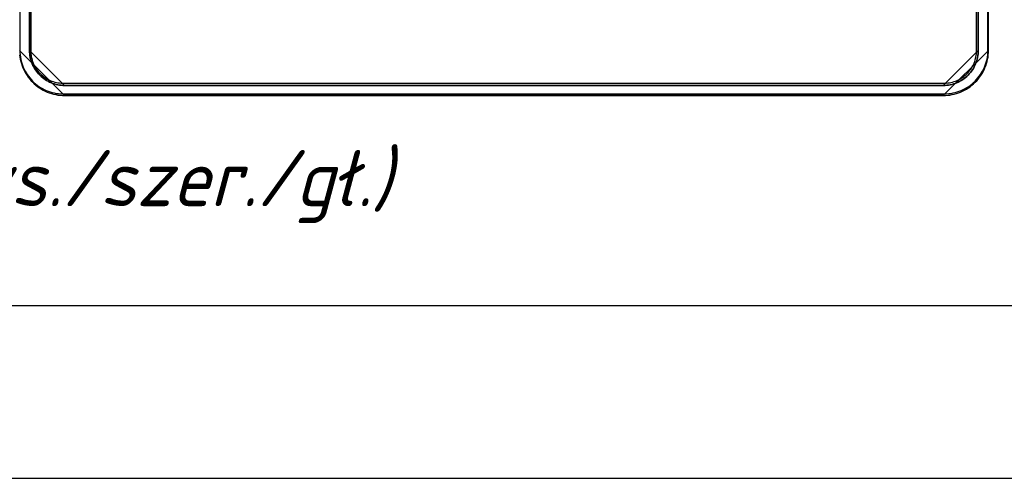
# Model space of a CAD drawing. Extents: x -558982 to 5119495, y -5290134 to 97908.
# Tile 41 of 256: x -475201 to -470649, y -29481 to -27358. Entities that reach past the tile are written whole.
import ezdxf

# ---------------------------------------------------------------- set-up
doc = ezdxf.new("R2010")
doc.units = 0
doc.header["$MEASUREMENT"] = 0
doc.layers.get('0').update_dxf_attribs({"color": 252})
for name, color, linetype in [('$ IE TABELA', 7, 'Continuous'), ('5', 7, 'Continuous'), ('50', 7, 'Continuous')]:
    doc.layers.add(name, color=color, linetype=linetype)
doc.layers.add('$ IE_SCHEMAT', color=7, linetype='Continuous', lineweight=0)
doc.styles.add('ROMANS', font='romans.shx', dxfattribs={"width": 0.85})

# ---------------------------------------------------------------- blocks, each defined once
blk = doc.blocks.new('a3eee')
at = {"layer": '$ IE TABELA'}
for p, q in [((19890.76, 1286.8), (23840.76, 1286.8)), ((19730.76, 1206.8), (23930.76, 1206.8))]:
    blk.add_line(p, q, dxfattribs=at)
blk = doc.blocks.new('*U1072')
at = {"layer": '5', "color": 7}
for points in [[(448.101782, -803.248125), (448.204889, -804.275625), (448.411104, -805.25175), (448.617318, -806.27925), (448.92664, -807.255375), (449.235962, -808.2315), (449.596838, -809.15625), (450.009267, -810.081), (450.47325, -811.00575), (450.937233, -811.879125), (451.504324, -812.7525), (452.071414, -813.5745), (452.741611, -814.3965), (453.411809, -815.167125), (454.13356, -815.886375), (454.855312, -816.605625), (455.628617, -817.2735), (456.453475, -817.941375), (457.278334, -818.5065), (458.154746, -819.071625), (459.031158, -819.534), (459.959124, -819.996375), (460.88709, -820.407375), (461.815056, -820.767), (462.794576, -821.07525), (463.774095, -821.3835), (464.805168, -821.589), (465.784688, -821.7945), (466.815761, -821.89725), (467.846834, -821.948625), (468.877908, -822), (875.120767, -822), (876.15184, -821.948625), (877.182913, -821.89725), (878.213987, -821.7945), (879.193506, -821.589), (880.224579, -821.3835), (881.204099, -821.07525), (882.183618, -820.767), (883.111584, -820.407375), (884.03955, -819.996375), (884.967516, -819.534), (885.843929, -819.071625), (886.720341, -818.5065), (887.545199, -817.941375), (888.370058, -817.2735), (889.143363, -816.605625), (889.865114, -815.886375), (890.586865, -815.167125), (891.257063, -814.3965), (891.927261, -813.5745), (892.494351, -812.7525), (893.061441, -811.879125), (893.525424, -811.00575), (893.989407, -810.081), (894.401836, -809.15625), (894.762712, -808.2315), (895.072034, -807.255375), (895.381356, -806.27925), (895.587571, -805.25175), (895.793785, -804.275625), (895.896893, -803.248125), (895.948446, -802.220625), (896, -801.193125), (896, -801.193125), (896, -20.806875)], [(891.310316, -20.805704), (891.310316, -801.191648), (891.310316, -802.013648), (891.258763, -802.784272), (891.155655, -803.554897), (891.000994, -804.376897), (890.846333, -805.147521), (890.640118, -805.866771), (890.382349, -806.637396), (890.073026, -807.356645), (889.763704, -808.075895), (889.402828, -808.795145), (889.041951, -809.46302), (888.629521, -810.130894), (888.165537, -810.798769), (887.65, -811.415269), (887.134462, -812.031769), (886.567371, -812.596893), (886.00028, -813.162018), (885.381635, -813.675768), (884.76299, -814.189518), (884.092791, -814.651893), (883.422592, -815.062892), (882.752394, -815.422517), (882.030641, -815.782142), (881.308889, -816.090392), (880.587136, -816.398642), (879.81383, -816.655517), (879.092077, -816.861017), (878.318771, -817.015142), (877.545465, -817.169267), (876.720605, -817.272017), (875.947299, -817.323392), (875.122439, -817.323392), (468.878887, -817.323392), (468.054027, -817.323392), (467.280721, -817.272017), (466.455861, -817.169267), (465.682554, -817.015142), (464.909248, -816.861017), (464.187496, -816.655517), (463.414189, -816.398642), (462.692437, -816.090392), (461.970684, -815.782142), (461.248932, -815.422517), (460.578733, -815.062892), (459.908534, -814.651893), (459.238336, -814.189518), (458.619691, -813.675768), (458.001046, -813.162018), (457.433954, -812.596893), (456.866863, -812.031769), (456.351326, -811.415269), (455.835788, -810.798769), (455.371804, -810.130894), (454.959374, -809.46302), (454.598498, -808.795145), (454.237622, -808.075895), (453.928299, -807.356645), (453.618977, -806.637396), (453.361208, -805.866771), (453.154993, -805.147521), (453.000332, -804.376897), (452.845671, -803.554897), (452.742563, -802.784272), (452.691009, -802.013648), (452.691009, -801.191648), (452.691009, -20.805704)], [(452.691009, -20.805704), (452.691009, -801.191648), (452.691009, -802.013648), (452.742563, -802.784272), (452.845671, -803.554897), (453.000332, -804.376897), (453.154993, -805.147521), (453.361208, -805.866771), (453.618977, -806.637396), (453.928299, -807.356645), (454.237622, -808.075895), (454.598498, -808.795145), (454.959374, -809.46302), (455.371804, -810.130894), (455.835788, -810.798769), (456.351326, -811.415269), (456.866863, -812.031769), (457.433954, -812.596893), (458.001046, -813.162018), (458.619691, -813.675768), (459.238336, -814.189518), (459.908534, -814.651893), (460.578733, -815.062892), (461.248932, -815.422517), (461.970684, -815.782142), (462.692437, -816.090392), (463.414189, -816.398642), (464.187496, -816.655517), (464.909248, -816.861017), (465.682554, -817.015142), (466.455861, -817.169267), (467.280721, -817.272017), (468.054027, -817.323392), (468.878887, -817.323392), (875.122439, -817.323392), (875.947299, -817.323392), (876.720605, -817.272017), (877.545465, -817.169267), (878.318771, -817.015142), (879.092077, -816.861017), (879.81383, -816.655517), (880.587136, -816.398642), (881.308889, -816.090392), (882.030641, -815.782142), (882.752394, -815.422517), (883.422592, -815.062892), (884.092791, -814.651893), (884.76299, -814.189518), (885.381635, -813.675768), (886.00028, -813.162018), (886.567371, -812.596893), (887.134462, -812.031769), (887.65, -811.415269), (888.165537, -810.798769), (888.629521, -810.130894), (889.041951, -809.46302), (889.402828, -808.795145), (889.763704, -808.075895), (890.073026, -807.356645), (890.382349, -806.637396), (890.640118, -805.866771), (890.846333, -805.147521), (891.000994, -804.376897), (891.155655, -803.554897), (891.258763, -802.784272), (891.310316, -802.013648), (891.310316, -801.191648), (891.310316, -20.805704)], [(448.101797, -803.243775), (448.204919, -804.271513), (448.411163, -805.247865), (448.617407, -806.275603), (448.926773, -807.251954), (449.236139, -808.228306), (449.597066, -809.15327), (450.009554, -810.078235), (450.473604, -811.003199), (450.937653, -811.876777), (451.504824, -812.750355), (452.071995, -813.572545), (452.742289, -814.394736), (453.412582, -815.16554), (454.134437, -815.884957), (454.856291, -816.604374), (455.629706, -817.272403), (456.454683, -817.940433), (457.279659, -818.50569), (458.156196, -819.070946), (459.032734, -819.533428), (459.960832, -819.99591), (460.888931, -820.407006), (461.817029, -820.766714), (462.796689, -821.075035), (463.776348, -821.383357), (464.807569, -821.588905), (465.787228, -821.794452), (466.818449, -821.897226), (467.849669, -821.948613), (468.88089, -822), (447.998674, -801.188298)]]:
    blk.add_lwpolyline(points, dxfattribs=at)
at = {"layer": '5', "color": 59}
for points in [[(452.691009, -12.740183), (452.691009, -801.190946), (452.691009, -12.740183)], [(891.307665, -20.806406), (891.307665, -801.190946), (891.307665, -20.806406)]]:
    blk.add_lwpolyline(points, close=True, dxfattribs=at)
at = {"layer": '5', "color": 7}
for points in [[(452.691009, -801.188298), (452.691009, -802.010468), (452.742569, -802.781253), (452.84569, -803.552038), (453.00037, -804.374208), (453.15505, -805.144993), (453.361291, -805.864392), (453.619092, -806.635177), (453.928452, -807.354576), (454.237813, -808.073975), (454.598734, -808.793374), (454.959655, -809.461387), (455.372136, -810.129401), (455.836177, -810.797414), (456.351778, -811.414042), (456.86738, -812.03067), (457.434541, -812.595912), (458.001703, -813.161154), (458.620424, -813.675011), (459.239146, -814.188867), (459.909427, -814.651338), (460.579709, -815.062423), (461.249991, -815.422123), (461.971832, -815.781822), (462.693674, -816.090136), (463.415516, -816.39845), (464.188918, -816.655378), (464.91076, -816.860921), (465.684162, -817.015078), (466.457564, -817.169235), (467.282526, -817.272006), (468.055928, -817.323392), (468.88089, -817.323392), (452.691009, -801.188298)], [(875.120436, -822), (876.151525, -821.948613), (877.182615, -821.897226), (878.213705, -821.794452), (879.19324, -821.588905), (880.224329, -821.383357), (881.203864, -821.075035), (882.183399, -820.766714), (883.11138, -820.407006), (884.039361, -819.99591), (884.967341, -819.533428), (885.843768, -819.070946), (886.720194, -818.50569), (887.545065, -817.940433), (888.369937, -817.272403), (889.143254, -816.604374), (889.865017, -815.884957), (890.58678, -815.16554), (891.256988, -814.394736), (891.927196, -813.572545), (892.494295, -812.750355), (893.061395, -811.876777), (893.525385, -811.003199), (893.989375, -810.078235), (894.401811, -809.15327), (894.762692, -808.228306), (895.072019, -807.251954), (895.381346, -806.275603), (895.587564, -805.247865), (895.793782, -804.271513), (895.896891, -803.243775), (895.948446, -802.216036), (896, -801.188298), (875.120436, -822)], [(875.120436, -817.323392), (875.945398, -817.323392), (876.7188, -817.272006), (877.543762, -817.169235), (878.317164, -817.015078), (879.090566, -816.860921), (879.812408, -816.655378), (880.585809, -816.39845), (881.307651, -816.090136), (882.029493, -815.781822), (882.751335, -815.422123), (883.421617, -815.062423), (884.091898, -814.651338), (884.76218, -814.188867), (885.380901, -813.675011), (885.999623, -813.161154), (886.566784, -812.595912), (887.133946, -812.03067), (887.649547, -811.414042), (888.165148, -810.797414), (888.62919, -810.129401), (889.041671, -809.461387), (889.402591, -808.793374), (889.763512, -808.073975), (890.072873, -807.354576), (890.382234, -806.635177), (890.640035, -805.864392), (890.846275, -805.144993), (891.000955, -804.374208), (891.155636, -803.552038), (891.258756, -802.781253), (891.310316, -802.010468), (891.310316, -801.188298), (875.120436, -817.323392)], [(468.878239, -817.320743), (875.123087, -817.320743), (468.878239, -817.320743)], [(468.878239, -821.997352), (875.123087, -821.997352), (468.878239, -821.997352)]]:
    blk.add_lwpolyline(points, close=True, dxfattribs=at)
at = {"layer": '50', "color": 7}
for points in [[(468.049642, -821.255874), (875.643678, -821.255874), (876.670363, -821.255874), (877.697049, -821.153207), (878.723734, -821.05054), (879.699085, -820.845207), (880.674436, -820.639874), (881.598453, -820.331874), (882.522469, -820.023874), (883.446486, -819.664541), (884.319168, -819.253874), (885.191851, -818.791874), (886.064533, -818.329875), (886.885882, -817.816541), (887.655895, -817.251875), (888.425909, -816.635875), (889.144589, -816.019875), (889.863269, -815.352542), (890.530614, -814.633876), (891.146625, -813.915209), (891.762636, -813.14521), (892.327313, -812.37521), (892.840656, -811.553877), (893.302664, -810.68121), (893.764673, -809.859877), (894.175347, -808.935878), (894.534687, -808.011878), (894.842692, -807.087878), (895.150698, -806.163878), (895.356035, -805.188545), (895.510037, -804.213212), (895.66404, -803.186546), (895.715375, -802.15988), (895.766709, -801.133213), (895.766709, -20.558787)], [(448.234617, -20.558787), (448.234617, -801.133213), (448.234617, -802.15988), (448.337285, -803.186546), (448.439954, -804.213212), (448.645291, -805.188545), (448.850628, -806.163878), (449.107299, -807.087878), (449.415305, -808.011878), (449.774645, -808.935878), (450.185319, -809.859877), (450.595993, -810.68121), (451.109335, -811.553877), (451.622678, -812.37521), (452.136021, -813.14521), (452.752032, -813.915209), (453.368043, -814.633876), (454.035388, -815.352542), (454.702734, -816.019875), (455.421413, -816.635875), (456.191427, -817.251875), (456.961441, -817.816541), (457.731455, -818.329875), (458.604138, -818.791874), (459.425486, -819.253874), (460.298168, -819.664541), (461.222185, -820.023874), (462.146202, -820.331874), (463.070218, -820.639874), (464.045569, -820.845207), (465.02092, -821.05054), (465.996271, -821.153207), (467.022956, -821.255874), (468.049642, -821.255874)], [(468.041488, -816.280026), (875.651351, -816.280026), (876.421395, -816.280026), (877.191438, -816.228692), (877.961482, -816.126024), (878.68019, -815.972022), (879.398897, -815.818021), (880.117605, -815.612685), (880.784976, -815.356015), (881.503684, -815.099346), (882.119719, -814.791342), (882.78709, -814.432005), (883.403125, -814.072667), (884.01916, -813.71333), (884.583859, -813.251324), (885.148558, -812.789319), (885.713257, -812.327314), (886.226619, -811.813974), (886.688646, -811.300635), (887.150672, -810.735962), (887.612698, -810.171289), (888.023388, -809.606615), (888.382742, -808.990608), (888.742096, -808.323267), (889.101449, -807.70726), (889.358131, -806.988585), (889.666148, -806.321244), (889.871493, -805.602569), (890.076838, -804.935228), (890.230847, -804.165219), (890.384856, -803.446544), (890.487528, -802.676535), (890.538865, -801.906526), (890.538865, -801.136518), (890.538865, -20.552831)], [(453.20531, -20.552831), (453.20531, -801.136518), (453.20531, -801.906526), (453.256647, -802.676535), (453.359319, -803.446544), (453.461992, -804.165219), (453.667337, -804.935228), (453.821345, -805.602569), (454.078027, -806.321244), (454.334708, -806.988585), (454.642725, -807.70726), (454.950743, -808.323267), (455.310097, -808.990608), (455.720787, -809.606615), (456.131477, -810.171289), (456.542167, -810.735962), (457.004193, -811.300635), (457.517556, -811.813974), (458.030918, -812.327314), (458.595617, -812.789319), (459.10898, -813.251324), (459.725015, -813.71333), (460.34105, -814.072667), (460.957085, -814.432005), (461.57312, -814.791342), (462.240491, -815.099346), (462.907863, -815.356015), (463.62657, -815.612685), (464.293941, -815.818021), (465.063985, -815.972022), (465.782693, -816.126024), (466.5014, -816.228692), (467.271444, -816.280026), (468.041488, -816.280026)]]:
    blk.add_lwpolyline(points, dxfattribs=at)

msp = doc.modelspace()

# ---------------------------------------------------------------- block references
at = {"layer": '$ IE TABELA', "transparency": 33554687, "xscale": 10, "yscale": 10, "zscale": 10}
msp.add_blockref('a3eee', (-688777.9, -41549.1), dxfattribs=at)
at = {"xscale": 10, "yscale": 10, "zscale": 10}
msp.add_blockref('*U1072', (-479682.3, -19489.1), dxfattribs=at)

# ---------------------------------------------------------------- texts
at = {"layer": '$ IE_SCHEMAT', "color": 0, "ltscale": 2, "style": 'ROMANS', "oblique": 15, "width": 0.9}
msp.add_text('900x820x160 (wys./szer./gł.)', height=260, dxfattribs=at).set_placement((-478024.8, -28221.5))

doc.saveas('drawing.dxf')
